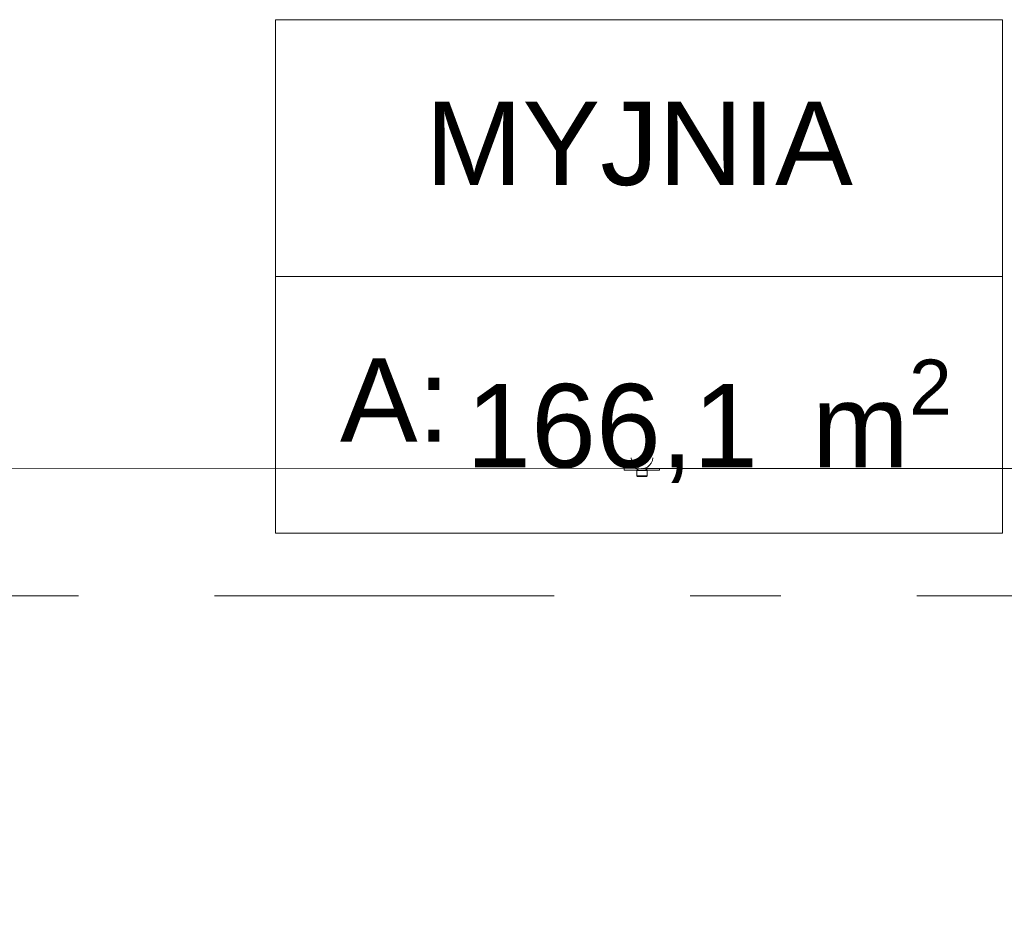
# Model space of a CAD drawing. Header units: millimetres. Extents: x 11681 to 15516, y 25095 to 29743.
# Tile 17 of 96: x 12517 to 12670, y 27775 to 27914. Entities that reach past the tile are written whole.
import ezdxf
from ezdxf.enums import TextEntityAlignment as Align

# ---------------------------------------------------------------- set-up
doc = ezdxf.new("R2010")
doc.units = ezdxf.units.MM
doc.linetypes.add('Przerywana podwójnie', pattern=[109.361107, 52.916665, -21.166666, 14.111111, -21.166666])
for name, color, linetype, lineweight, true_color in [('00 - nowa technologia myjni_Nr_pióra__95', 7, 'Continuous', 20, 0x7c7c7c), ('410-K Osie główne_Nr_pióra__95', 7, 'Continuous', 0, 0x7c7c7c), ('Metryczki pomieszczeń Archicada_Nr_pióra__95', 7, 'Continuous', 20, 0x7c7c7c)]:
    doc.layers.add(name, color=color, linetype=linetype, lineweight=lineweight, true_color=true_color)
doc.layers.add('Metryczki pomieszczeń Archicada_Nr_pióra__46', color=7, linetype='Continuous', lineweight=20)
doc.layers.add('XREF', color=8, linetype='Continuous', lineweight=9)
doc.styles.add('STYL_AUTOMATYCZNY_2', font='arial.ttf')

# ---------------------------------------------------------------- blocks, each defined once
blk = doc.blocks.new('parter 2025.10.15')
at = {"layer": '00 - nowa technologia myjni_Nr_pióra__95', "color": 8, "linetype": 'Continuous', "lineweight": 5}
for p, q in [((154.33, 2453.69), (331.58, 2453.65)), ((328.91, 2453.65), (154.88, 2453.69)), ((328.91, 2453.65), (328.91, 2453.39)), ((330.89, 2453.38), (328.91, 2453.39)), ((330.89, 2453.38), (330.86, 2453.35)), ((332.04, 2453.35), (330.86, 2453.35)), ((330.86, 2453.35), (330.86, 2452.48)), ((332.02, 2453.38), (330.89, 2453.38)), ((331.15, 2453.45), (331.13, 2453.41)), ((331.73, 2453.65), (509.33, 2453.61)), ((332.42, 2453.38), (332.02, 2453.38)), ((332.46, 2453.35), (332.04, 2453.35)), ((332.17, 2453.45), (332.18, 2453.41)), ((334.41, 2453.38), (332.42, 2453.38)), ((332.42, 2453.38), (332.46, 2453.35)), ((332.46, 2453.35), (332.46, 2452.48)), ((508.61, 2453.61), (334.41, 2453.65)), ((334.41, 2453.65), (334.41, 2453.38)), ((332.04, 2452.48), (330.86, 2452.48)), ((330.96, 2452.38), (330.86, 2452.48)), ((331.99, 2452.38), (330.96, 2452.38)), ((332.36, 2452.38), (331.99, 2452.38)), ((332.46, 2452.48), (332.04, 2452.48)), ((332.36, 2452.38), (332.46, 2452.48))]:
    blk.add_line(p, q, dxfattribs=at)
for centre, radius, start, end in [((331.66, 2455.33), 1.68, 179.9875, 359.9875), ((331.66, 2455.33), 1.95, 239.6647, 300.3104), ((331.1, 2453.42), 0.04, 269.9875, 342.1088), ((332.22, 2453.42), 0.04, 197.8662, 269.9875)]:
    blk.add_arc(centre, radius, start, end, dxfattribs=at)
at = {"layer": '410-K Osie główne_Nr_pióra__95', "color": 8, "linetype": 'Przerywana podwójnie', "lineweight": 5}
blk.add_line((-63, 2433.81), (1039.92, 2433.81), dxfattribs=at)
at = {"layer": 'Metryczki pomieszczeń Archicada_Nr_pióra__95', "color": 8, "linetype": 'Continuous', "lineweight": 5}
for p, q in [((387.8, 2523.56), (274.61, 2523.56)), ((274.61, 2523.56), (274.61, 2443.56)), ((274.61, 2523.56), (387.8, 2523.56)), ((274.61, 2483.56), (274.61, 2523.56)), ((387.8, 2443.56), (387.8, 2523.56)), ((387.8, 2523.56), (387.8, 2483.56)), ((387.8, 2483.56), (274.61, 2483.56)), ((274.61, 2483.56), (387.8, 2483.56)), ((274.61, 2443.56), (274.61, 2483.56)), ((387.8, 2483.56), (387.8, 2443.56)), ((274.61, 2443.56), (387.8, 2443.56)), ((387.8, 2443.56), (274.61, 2443.56))]:
    blk.add_line(p, q, dxfattribs=at)
at = {"layer": 'Metryczki pomieszczeń Archicada_Nr_pióra__46', "color": 8, "lineweight": 5, "style": 'STYL_AUTOMATYCZNY_2'}
for s, p in [('MYJNIA', (331.21, 2510.8)), ('A: ', (295.72, 2470.8))]:
    blk.add_text(s, height=13, dxfattribs=at).set_placement(p, align=Align.TOP_CENTER)
at = {"layer": 'Metryczki pomieszczeń Archicada_Nr_pióra__46', "color": 8, "lineweight": 5, "insert": (342.1, 2470.61), "char_height": 13, "attachment_point": 2, "style": 'STYL_AUTOMATYCZNY_2'}
blk.add_mtext('\\A1;{\\pqc;\\pt0,460;\\fArial|b0|i0|c238|p0;\\W1.000000;166,1\\fArial|b0|i0|c238|p0;\\W1.000000;\\A1{\\H.66x;\\S^  ;}\\fArial|b0|i0|c238|p0;\\W1.000000; m\\fArial|b0|i0|c238|p0;\\W1.000000;\\A1{\\H.66x;\\S2^  ;}}', dxfattribs=at)

msp = doc.modelspace()

# ---------------------------------------------------------------- block references
at = {"layer": 'XREF'}
msp.add_blockref('parter 2025.10.15', (12282.34, 25390.78), dxfattribs=at)

doc.saveas('drawing.dxf')
